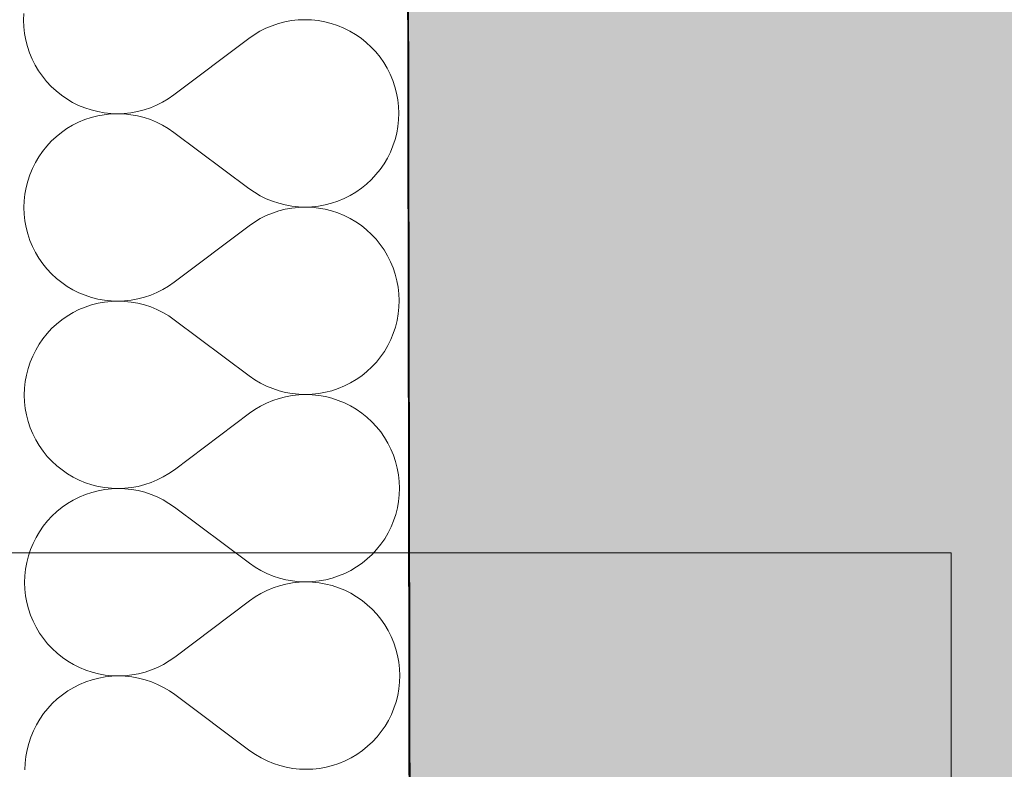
# Model space of a CAD drawing. Header units: millimetres. Extents: x -28761 to 4793, y -4271 to 20239.
# Tile 169 of 256: x -11130 to -10730, y 9390 to 9695. Entities that reach past the tile are written whole.
import ezdxf

# ---------------------------------------------------------------- set-up
doc = ezdxf.new("R2010")
doc.units = ezdxf.units.MM
doc.header["$MEASUREMENT"] = 0
doc.linetypes.add('Wipeout_Contour', pattern=[1000, 0, -1000])
for name, color, linetype in [('5._POHLED ZÁPADNÍ_1_Anotace - SP', 7, 'Continuous'), ('5._POHLED ZÁPADNÍ_1_Konstrukce - nenosné', 7, 'Continuous'), ('5._POHLED ZÁPADNÍ_1_Nové_Konstrukce - nenosné', 7, 'Continuous'), ('5._POHLED ZÁPADNÍ_1_Nové_Konstrukce - nosné', 7, 'Continuous'), ('5._POHLED ZÁPADNÍ_1_Nové_Výplně – Řezové', 7, 'Continuous')]:
    doc.layers.add(name, color=color, linetype=linetype)

# ---------------------------------------------------------------- blocks, each defined once
blk = doc.blocks.new('*X35', base_point=(-30186.65, -6515.26))
at = {"layer": '5._POHLED ZÁPADNÍ_1_Nové_Výplně – Řezové', "color": 21, "linetype": 'Continuous', "lineweight": 20, "true_color": 0xffaaaa}
for p, q in [((-11128, 9697.29), (-11128.1, 9694.57)), ((-11128.1, 9694.57), (-11127.99, 9691.86)), ((-11021.93, 9693.89), (-11024.57, 9693.21)), ((-11019.26, 9694.38), (-11021.93, 9693.89)), ((-11016.55, 9694.67), (-11019.26, 9694.38)), ((-11013.84, 9694.78), (-11016.55, 9694.67)), ((-11011.12, 9694.69), (-11013.84, 9694.78)), ((-11008.41, 9694.4), (-11011.12, 9694.69)), ((-11005.73, 9693.92), (-11008.41, 9694.4)), ((-11003.09, 9693.26), (-11005.73, 9693.92)), ((-11127.99, 9691.86), (-11127.7, 9689.15)), ((-11032.09, 9690.07), (-11034.42, 9688.67)), ((-11029.66, 9691.29), (-11032.09, 9690.07)), ((-11027.15, 9692.34), (-11029.66, 9691.29)), ((-11024.57, 9693.21), (-11027.15, 9692.34)), ((-11000.51, 9692.4), (-11003.09, 9693.26)), ((-10998, 9691.37), (-11000.51, 9692.4)), ((-10995.56, 9690.16), (-10998, 9691.37)), ((-10993.22, 9688.77), (-10995.56, 9690.16)), ((-11127.7, 9689.15), (-11127.21, 9686.47)), ((-11127.21, 9686.47), (-11126.53, 9683.84)), ((-11067.09, 9664.21), (-11036.65, 9687.12)), ((-11034.42, 9688.67), (-11036.65, 9687.12)), ((-10990.98, 9687.23), (-10993.22, 9688.77)), ((-10988.86, 9685.52), (-10990.98, 9687.23)), ((-11126.53, 9683.84), (-11125.67, 9681.26)), ((-10986.86, 9683.67), (-10988.86, 9685.52)), ((-10985, 9681.69), (-10986.86, 9683.67)), ((-11125.67, 9681.26), (-11124.62, 9678.75)), ((-11124.62, 9678.75), (-11123.4, 9676.32)), ((-10983.29, 9679.57), (-10985, 9681.69)), ((-10981.74, 9677.34), (-10983.29, 9679.57)), ((-11123.4, 9676.32), (-11122.01, 9673.98)), ((-11122.01, 9673.98), (-11120.45, 9671.75)), ((-10980.34, 9675), (-10981.74, 9677.34)), ((-10979.12, 9672.57), (-10980.34, 9675)), ((-11120.45, 9671.75), (-11118.74, 9669.63)), ((-10978.08, 9670.06), (-10979.12, 9672.57)), ((-10977.21, 9667.48), (-10978.08, 9670.06)), ((-11118.74, 9669.63), (-11116.88, 9667.65)), ((-11116.88, 9667.65), (-11114.89, 9665.8)), ((-11114.89, 9665.8), (-11112.77, 9664.1)), ((-10976.53, 9664.85), (-10977.21, 9667.48)), ((-11112.77, 9664.1), (-11110.53, 9662.55)), ((-11110.53, 9662.55), (-11108.18, 9661.17)), ((-11071.66, 9661.25), (-11069.32, 9662.65)), ((-11069.32, 9662.65), (-11067.09, 9664.21)), ((-10976.05, 9662.17), (-10976.53, 9664.85)), ((-10975.75, 9659.47), (-10976.05, 9662.17)), ((-11108.18, 9661.17), (-11105.75, 9659.95)), ((-11105.75, 9659.95), (-11103.23, 9658.92)), ((-11103.23, 9658.92), (-11100.65, 9658.06)), ((-11100.65, 9658.06), (-11098.01, 9657.4)), ((-11081.81, 9657.44), (-11079.18, 9658.12)), ((-11079.18, 9658.12), (-11076.6, 9658.98)), ((-11076.6, 9658.98), (-11074.09, 9660.03)), ((-11074.09, 9660.03), (-11071.66, 9661.25)), ((-10975.65, 9656.75), (-10975.75, 9659.47)), ((-11103.22, 9654.13), (-11105.74, 9653.08)), ((-11100.64, 9654.99), (-11103.22, 9654.13)), ((-11098.01, 9655.67), (-11100.64, 9654.99)), ((-11098.01, 9657.4), (-11095.33, 9656.92)), ((-11095.33, 9656.15), (-11098.01, 9655.67)), ((-11095.33, 9656.92), (-11092.63, 9656.64)), ((-11092.63, 9656.45), (-11095.33, 9656.15)), ((-11092.63, 9656.64), (-11089.91, 9656.55)), ((-11089.91, 9656.55), (-11092.63, 9656.45)), ((-11089.91, 9656.55), (-11087.19, 9656.65)), ((-11087.19, 9656.45), (-11089.91, 9656.55)), ((-11087.19, 9656.65), (-11084.49, 9656.95)), ((-11084.49, 9656.16), (-11087.19, 9656.45)), ((-11084.49, 9656.95), (-11081.81, 9657.44)), ((-11081.81, 9655.68), (-11084.49, 9656.16)), ((-11079.17, 9655.01), (-11081.81, 9655.68)), ((-11076.59, 9654.16), (-11079.17, 9655.01)), ((-11074.07, 9653.12), (-11076.59, 9654.16)), ((-10976.03, 9651.32), (-10975.74, 9654.03)), ((-10975.74, 9654.03), (-10975.65, 9656.75)), ((-11110.51, 9650.47), (-11112.74, 9648.92)), ((-11108.17, 9651.86), (-11110.51, 9650.47)), ((-11105.74, 9653.08), (-11108.17, 9651.86)), ((-11071.64, 9651.9), (-11074.07, 9653.12)), ((-11069.3, 9650.52), (-11071.64, 9651.9)), ((-11067.06, 9648.97), (-11069.3, 9650.52)), ((-10976.51, 9648.65), (-10976.03, 9651.32)), ((-11114.85, 9647.21), (-11116.84, 9645.35)), ((-11112.74, 9648.92), (-11114.85, 9647.21)), ((-11067.06, 9648.97), (-11036.55, 9626.16)), ((-10978.03, 9643.43), (-10977.17, 9646.01)), ((-10977.17, 9646.01), (-10976.51, 9648.65)), ((-11118.69, 9643.36), (-11120.4, 9641.23)), ((-11116.84, 9645.35), (-11118.69, 9643.36)), ((-10979.07, 9640.91), (-10978.03, 9643.43)), ((-11121.95, 9639), (-11123.33, 9636.66)), ((-11120.4, 9641.23), (-11121.95, 9639)), ((-10981.66, 9636.13), (-10980.28, 9638.48)), ((-10980.28, 9638.48), (-10979.07, 9640.91)), ((-11124.54, 9634.22), (-11125.58, 9631.71)), ((-11123.33, 9636.66), (-11124.54, 9634.22)), ((-10984.92, 9631.78), (-10983.21, 9633.9)), ((-10983.21, 9633.9), (-10981.66, 9636.13)), ((-11125.58, 9631.71), (-11126.44, 9629.12)), ((-10988.76, 9627.93), (-10986.77, 9629.78)), ((-10986.77, 9629.78), (-10984.92, 9631.78)), ((-11127.1, 9626.49), (-11127.58, 9623.81)), ((-11126.44, 9629.12), (-11127.1, 9626.49)), ((-11036.55, 9626.16), (-11034.31, 9624.61)), ((-10993.1, 9624.66), (-10990.87, 9626.22)), ((-10990.87, 9626.22), (-10988.76, 9627.93)), ((-11127.58, 9623.81), (-11127.87, 9621.1)), ((-11034.31, 9624.61), (-11031.97, 9623.23)), ((-11031.97, 9623.23), (-11029.54, 9622.01)), ((-11029.54, 9622.01), (-11027.02, 9620.97)), ((-11000.39, 9621), (-10997.87, 9622.05)), ((-10997.87, 9622.05), (-10995.44, 9623.27)), ((-10995.44, 9623.27), (-10993.1, 9624.66)), ((-11127.87, 9621.1), (-11127.96, 9618.38)), ((-11127.96, 9618.38), (-11127.86, 9615.66)), ((-11027.02, 9620.97), (-11024.44, 9620.12)), ((-11024.44, 9620.12), (-11021.8, 9619.45)), ((-11021.8, 9619.45), (-11019.12, 9618.97)), ((-11019.12, 9618.18), (-11021.8, 9617.7)), ((-11019.12, 9618.97), (-11016.42, 9618.68)), ((-11016.42, 9618.48), (-11019.12, 9618.18)), ((-11016.42, 9618.68), (-11013.7, 9618.59)), ((-11013.7, 9618.59), (-11016.42, 9618.48)), ((-11013.7, 9618.59), (-11010.98, 9618.69)), ((-11010.98, 9618.5), (-11013.7, 9618.59)), ((-11010.98, 9618.69), (-11008.28, 9618.98)), ((-11008.28, 9618.21), (-11010.98, 9618.5)), ((-11008.28, 9618.98), (-11005.6, 9619.47)), ((-11005.6, 9617.73), (-11008.28, 9618.21)), ((-11005.6, 9619.47), (-11002.97, 9620.14)), ((-11002.96, 9617.07), (-11005.6, 9617.73)), ((-11002.97, 9620.14), (-11000.39, 9621)), ((-11127.86, 9615.66), (-11127.56, 9612.96)), ((-11031.95, 9613.88), (-11034.29, 9612.48)), ((-11029.52, 9615.1), (-11031.95, 9613.88)), ((-11027.01, 9616.15), (-11029.52, 9615.1)), ((-11024.43, 9617.02), (-11027.01, 9616.15)), ((-11021.8, 9617.7), (-11024.43, 9617.02)), ((-11000.38, 9616.21), (-11002.96, 9617.07)), ((-10997.86, 9615.18), (-11000.38, 9616.21)), ((-10995.43, 9613.97), (-10997.86, 9615.18)), ((-10993.08, 9612.58), (-10995.43, 9613.97)), ((-11127.56, 9612.96), (-11127.08, 9610.28)), ((-11127.08, 9610.28), (-11126.4, 9607.65)), ((-11066.96, 9588.02), (-11036.52, 9610.93)), ((-11034.29, 9612.48), (-11036.52, 9610.93)), ((-10990.84, 9611.04), (-10993.08, 9612.58)), ((-10988.72, 9609.33), (-10990.84, 9611.04)), ((-11126.4, 9607.65), (-11125.53, 9605.07)), ((-10986.73, 9607.48), (-10988.72, 9609.33)), ((-10984.87, 9605.5), (-10986.73, 9607.48)), ((-11125.53, 9605.07), (-11124.49, 9602.56)), ((-11124.49, 9602.56), (-11123.27, 9600.13)), ((-10983.16, 9603.38), (-10984.87, 9605.5)), ((-10981.6, 9601.15), (-10983.16, 9603.38)), ((-11123.27, 9600.13), (-11121.87, 9597.79)), ((-11121.87, 9597.79), (-11120.32, 9595.56)), ((-10980.21, 9598.81), (-10981.6, 9601.15)), ((-10978.99, 9596.38), (-10980.21, 9598.81)), ((-11120.32, 9595.56), (-11118.61, 9593.44)), ((-10977.94, 9593.87), (-10978.99, 9596.38)), ((-10977.08, 9591.29), (-10977.94, 9593.87)), ((-11118.61, 9593.44), (-11116.75, 9591.46)), ((-11116.75, 9591.46), (-11114.75, 9589.61)), ((-10976.4, 9588.66), (-10977.08, 9591.29)), ((-11114.75, 9589.61), (-11112.63, 9587.91)), ((-11112.63, 9587.91), (-11110.39, 9586.36)), ((-11110.39, 9586.36), (-11108.05, 9584.98)), ((-11071.52, 9585.06), (-11069.19, 9586.46)), ((-11069.19, 9586.46), (-11066.96, 9588.02)), ((-10975.91, 9585.98), (-10976.4, 9588.66)), ((-10975.62, 9583.28), (-10975.91, 9585.98)), ((-11108.05, 9584.98), (-11105.61, 9583.76)), ((-11105.61, 9583.76), (-11103.1, 9582.73)), ((-11103.1, 9582.73), (-11100.52, 9581.87)), ((-11100.52, 9581.87), (-11097.88, 9581.21)), ((-11081.68, 9581.25), (-11079.04, 9581.93)), ((-11079.04, 9581.93), (-11076.46, 9582.79)), ((-11076.46, 9582.79), (-11073.95, 9583.84)), ((-11073.95, 9583.84), (-11071.52, 9585.06)), ((-10975.51, 9580.56), (-10975.62, 9583.28)), ((-11103.09, 9577.94), (-11105.6, 9576.89)), ((-11100.51, 9578.8), (-11103.09, 9577.94)), ((-11097.87, 9579.48), (-11100.51, 9578.8)), ((-11097.88, 9581.21), (-11095.2, 9580.73)), ((-11095.2, 9579.96), (-11097.87, 9579.48)), ((-11095.2, 9580.73), (-11092.49, 9580.45)), ((-11092.49, 9580.26), (-11095.2, 9579.96)), ((-11092.49, 9580.45), (-11089.77, 9580.36)), ((-11089.77, 9580.36), (-11092.49, 9580.26)), ((-11089.77, 9580.36), (-11087.06, 9580.46)), ((-11087.06, 9580.26), (-11089.77, 9580.36)), ((-11087.06, 9580.46), (-11084.35, 9580.76)), ((-11084.35, 9579.97), (-11087.06, 9580.26)), ((-11084.35, 9580.76), (-11081.68, 9581.25)), ((-11081.67, 9579.49), (-11084.35, 9579.97)), ((-11079.04, 9578.82), (-11081.67, 9579.49)), ((-11076.45, 9577.97), (-11079.04, 9578.82)), ((-11073.94, 9576.93), (-11076.45, 9577.97)), ((-10975.89, 9575.13), (-10975.61, 9577.84)), ((-10975.61, 9577.84), (-10975.51, 9580.56)), ((-11110.37, 9574.28), (-11112.6, 9572.73)), ((-11108.03, 9575.67), (-11110.37, 9574.28)), ((-11105.6, 9576.89), (-11108.03, 9575.67)), ((-11071.51, 9575.71), (-11073.94, 9576.93)), ((-11069.16, 9574.33), (-11071.51, 9575.71)), ((-11066.93, 9572.78), (-11069.16, 9574.33)), ((-10976.37, 9572.46), (-10975.89, 9575.13)), ((-11114.72, 9571.02), (-11116.71, 9569.16)), ((-11112.6, 9572.73), (-11114.72, 9571.02)), ((-11066.93, 9572.78), (-11036.41, 9549.97)), ((-10977.89, 9567.24), (-10977.04, 9569.82)), ((-10977.04, 9569.82), (-10976.37, 9572.46)), ((-11118.56, 9567.16), (-11120.26, 9565.04)), ((-11116.71, 9569.16), (-11118.56, 9567.16)), ((-10978.93, 9564.72), (-10977.89, 9567.24)), ((-11121.81, 9562.81), (-11123.2, 9560.47)), ((-11120.26, 9565.04), (-11121.81, 9562.81)), ((-10981.53, 9559.94), (-10980.14, 9562.29)), ((-10980.14, 9562.29), (-10978.93, 9564.72)), ((-11124.41, 9558.03), (-11125.45, 9555.52)), ((-11123.2, 9560.47), (-11124.41, 9558.03)), ((-10983.08, 9557.71), (-10981.53, 9559.94)), ((-11125.45, 9555.52), (-11126.3, 9552.93)), ((-10986.63, 9553.59), (-10984.78, 9555.59)), ((-10984.78, 9555.59), (-10983.08, 9557.71)), ((-11126.97, 9550.3), (-11127.45, 9547.62)), ((-11126.3, 9552.93), (-11126.97, 9550.3)), ((-11036.41, 9549.97), (-11034.18, 9548.42)), ((-10992.97, 9548.47), (-10990.74, 9550.03)), ((-10990.74, 9550.03), (-10988.62, 9551.74)), ((-10988.62, 9551.74), (-10986.63, 9553.59)), ((-11127.45, 9547.62), (-11127.73, 9544.91)), ((-11034.18, 9548.42), (-11031.83, 9547.04)), ((-11031.83, 9547.04), (-11029.4, 9545.82)), ((-11029.4, 9545.82), (-11026.89, 9544.78)), ((-11000.25, 9544.81), (-10997.74, 9545.86)), ((-10997.74, 9545.86), (-10995.31, 9547.08)), ((-10995.31, 9547.08), (-10992.97, 9548.47)), ((-11127.73, 9544.91), (-11127.83, 9542.19)), ((-11127.83, 9542.19), (-11127.72, 9539.47)), ((-11026.89, 9544.78), (-11024.3, 9543.93)), ((-11024.3, 9543.93), (-11021.67, 9543.26)), ((-11021.67, 9543.26), (-11018.99, 9542.78)), ((-11018.99, 9541.99), (-11021.66, 9541.5)), ((-11018.99, 9542.78), (-11016.28, 9542.49)), ((-11016.28, 9542.29), (-11018.99, 9541.99)), ((-11016.28, 9542.49), (-11013.57, 9542.4)), ((-11013.57, 9542.4), (-11016.28, 9542.29)), ((-11013.57, 9542.4), (-11010.85, 9542.5)), ((-11010.85, 9542.3), (-11013.57, 9542.4)), ((-11010.85, 9542.5), (-11008.14, 9542.79)), ((-11008.14, 9542.02), (-11010.85, 9542.3)), ((-11008.14, 9542.79), (-11005.47, 9543.28)), ((-11005.46, 9541.54), (-11008.14, 9542.02)), ((-11005.47, 9543.28), (-11002.83, 9543.95)), ((-11002.83, 9543.95), (-11000.25, 9544.81)), ((-11127.72, 9539.47), (-11127.43, 9536.77)), ((-11029.39, 9538.91), (-11031.82, 9537.69)), ((-11026.88, 9539.96), (-11029.39, 9538.91)), ((-11024.3, 9540.83), (-11026.88, 9539.96)), ((-11021.66, 9541.5), (-11024.3, 9540.83)), ((-11002.82, 9540.88), (-11005.46, 9541.54)), ((-11000.24, 9540.02), (-11002.82, 9540.88)), ((-10997.73, 9538.99), (-11000.24, 9540.02)), ((-10995.29, 9537.78), (-10997.73, 9538.99)), ((-10992.95, 9536.39), (-10995.29, 9537.78)), ((-11127.43, 9536.77), (-11126.94, 9534.09)), ((-11126.94, 9534.09), (-11126.26, 9531.46)), ((-11066.82, 9511.82), (-11036.38, 9534.74)), ((-11034.15, 9536.29), (-11036.38, 9534.74)), ((-11031.82, 9537.69), (-11034.15, 9536.29)), ((-10990.71, 9534.85), (-10992.95, 9536.39)), ((-10988.59, 9533.14), (-10990.71, 9534.85)), ((-11126.26, 9531.46), (-11125.4, 9528.88)), ((-10986.59, 9531.29), (-10988.59, 9533.14)), ((-10984.73, 9529.31), (-10986.59, 9531.29)), ((-11125.4, 9528.88), (-11124.35, 9526.37)), ((-11124.35, 9526.37), (-11123.13, 9523.94)), ((-10983.02, 9527.19), (-10984.73, 9529.31)), ((-10981.47, 9524.96), (-10983.02, 9527.19)), ((-11123.13, 9523.94), (-11121.74, 9521.6)), ((-10980.07, 9522.62), (-10981.47, 9524.96)), ((-10978.85, 9520.19), (-10980.07, 9522.62)), ((-11121.74, 9521.6), (-11120.18, 9519.37)), ((-11120.18, 9519.37), (-11118.47, 9517.25)), ((-10977.81, 9517.68), (-10978.85, 9520.19)), ((-11118.47, 9517.25), (-11116.61, 9515.27)), ((-11116.61, 9515.27), (-11114.62, 9513.42)), ((-10976.94, 9515.1), (-10977.81, 9517.68)), ((-10976.26, 9512.47), (-10976.94, 9515.1)), ((-11114.62, 9513.42), (-11112.5, 9511.71)), ((-11112.5, 9511.71), (-11110.26, 9510.17)), ((-11110.26, 9510.17), (-11107.91, 9508.78)), ((-11071.39, 9508.87), (-11069.05, 9510.27)), ((-11069.05, 9510.27), (-11066.82, 9511.82)), ((-10975.78, 9509.79), (-10976.26, 9512.47)), ((-10975.48, 9507.09), (-10975.78, 9509.79)), ((-11107.91, 9508.78), (-11105.48, 9507.57)), ((-11105.48, 9507.57), (-11102.96, 9506.54)), ((-11102.96, 9506.54), (-11100.38, 9505.68)), ((-11081.54, 9505.06), (-11078.91, 9505.74)), ((-11078.91, 9505.74), (-11076.33, 9506.6)), ((-11076.33, 9506.6), (-11073.82, 9507.65)), ((-11073.82, 9507.65), (-11071.39, 9508.87)), ((-10975.38, 9504.37), (-10975.48, 9507.09)), ((-11102.95, 9501.75), (-11105.47, 9500.7)), ((-11100.37, 9502.61), (-11102.95, 9501.75)), ((-11100.38, 9505.68), (-11097.74, 9505.02)), ((-11097.74, 9503.28), (-11100.37, 9502.61)), ((-11097.74, 9505.02), (-11095.06, 9504.54)), ((-11095.06, 9503.77), (-11097.74, 9503.28)), ((-11095.06, 9504.54), (-11092.36, 9504.26)), ((-11092.36, 9504.07), (-11095.06, 9503.77)), ((-11092.36, 9504.26), (-11089.64, 9504.17)), ((-11089.64, 9504.17), (-11092.36, 9504.07)), ((-11089.64, 9504.17), (-11086.92, 9504.27)), ((-11086.92, 9504.07), (-11089.64, 9504.17)), ((-11086.92, 9504.27), (-11084.22, 9504.57)), ((-11084.22, 9503.78), (-11086.92, 9504.07)), ((-11084.22, 9504.57), (-11081.54, 9505.06)), ((-11081.54, 9503.3), (-11084.22, 9503.78)), ((-11078.9, 9502.63), (-11081.54, 9503.3)), ((-11076.32, 9501.78), (-11078.9, 9502.63)), ((-11073.8, 9500.74), (-11076.32, 9501.78)), ((-10975.47, 9501.65), (-10975.38, 9504.37)), ((-11110.24, 9498.09), (-11112.47, 9496.54)), ((-11107.9, 9499.48), (-11110.24, 9498.09)), ((-11105.47, 9500.7), (-11107.9, 9499.48)), ((-11071.37, 9499.52), (-11073.8, 9500.74)), ((-11069.03, 9498.14), (-11071.37, 9499.52)), ((-11066.79, 9496.59), (-11069.03, 9498.14)), ((-10976.24, 9496.27), (-10975.76, 9498.94)), ((-10975.76, 9498.94), (-10975.47, 9501.65)), ((-11114.58, 9494.83), (-11116.57, 9492.97)), ((-11112.47, 9496.54), (-11114.58, 9494.83)), ((-11066.79, 9496.59), (-11036.28, 9473.78)), ((-10976.9, 9493.63), (-10976.24, 9496.27)), ((-11118.42, 9490.97), (-11120.13, 9488.85)), ((-11116.57, 9492.97), (-11118.42, 9490.97)), ((-10978.8, 9488.53), (-10977.76, 9491.05)), ((-10977.76, 9491.05), (-10976.9, 9493.63)), ((-11121.68, 9486.62), (-11123.06, 9484.27)), ((-11120.13, 9488.85), (-11121.68, 9486.62)), ((-10981.39, 9483.75), (-10980.01, 9486.1)), ((-10980.01, 9486.1), (-10978.8, 9488.53)), ((-11124.27, 9481.84), (-11125.31, 9479.33)), ((-11123.06, 9484.27), (-11124.27, 9481.84)), ((-10982.94, 9481.52), (-10981.39, 9483.75)), ((-11125.31, 9479.33), (-11126.17, 9476.74)), ((-10986.5, 9477.4), (-10984.65, 9479.4)), ((-10984.65, 9479.4), (-10982.94, 9481.52)), ((-11126.83, 9474.11), (-11127.31, 9471.43)), ((-11126.17, 9476.74), (-11126.83, 9474.11)), ((-11036.28, 9473.78), (-11034.04, 9472.23)), ((-10992.83, 9472.28), (-10990.6, 9473.84)), ((-10990.6, 9473.84), (-10988.49, 9475.55)), ((-10988.49, 9475.55), (-10986.5, 9477.4)), ((-11127.31, 9471.43), (-11127.6, 9468.72)), ((-11034.04, 9472.23), (-11031.7, 9470.85)), ((-11031.7, 9470.85), (-11029.27, 9469.63)), ((-10997.6, 9469.67), (-10995.17, 9470.89)), ((-10995.17, 9470.89), (-10992.83, 9472.28)), ((-11127.6, 9468.72), (-11127.69, 9466)), ((-11127.69, 9466), (-11127.59, 9463.28)), ((-11029.27, 9469.63), (-11026.75, 9468.59)), ((-11026.75, 9468.59), (-11024.17, 9467.74)), ((-11024.17, 9467.74), (-11021.53, 9467.07)), ((-11021.53, 9467.07), (-11018.85, 9466.59)), ((-11018.85, 9465.8), (-11021.53, 9465.31)), ((-11018.85, 9466.59), (-11016.15, 9466.3)), ((-11016.15, 9466.1), (-11018.85, 9465.8)), ((-11016.15, 9466.3), (-11013.43, 9466.21)), ((-11013.43, 9466.21), (-11016.15, 9466.1)), ((-11013.43, 9466.21), (-11010.71, 9466.31)), ((-11010.71, 9466.11), (-11013.43, 9466.21)), ((-11010.71, 9466.31), (-11008.01, 9466.6)), ((-11008.01, 9465.83), (-11010.71, 9466.11)), ((-11008.01, 9466.6), (-11005.33, 9467.09)), ((-11005.33, 9465.35), (-11008.01, 9465.83)), ((-11005.33, 9467.09), (-11002.7, 9467.76)), ((-11002.7, 9467.76), (-11000.11, 9468.62)), ((-11000.11, 9468.62), (-10997.6, 9469.67)), ((-11127.59, 9463.28), (-11127.29, 9460.58)), ((-11029.25, 9462.72), (-11031.68, 9461.5)), ((-11026.74, 9463.77), (-11029.25, 9462.72)), ((-11024.16, 9464.63), (-11026.74, 9463.77)), ((-11021.53, 9465.31), (-11024.16, 9464.63)), ((-11002.69, 9464.69), (-11005.33, 9465.35)), ((-11000.11, 9463.83), (-11002.69, 9464.69)), ((-10997.59, 9462.8), (-11000.11, 9463.83)), ((-10995.16, 9461.59), (-10997.59, 9462.8)), ((-11127.29, 9460.58), (-11126.81, 9457.9)), ((-11126.81, 9457.9), (-11126.13, 9455.27)), ((-11066.69, 9435.63), (-11036.25, 9458.55)), ((-11034.02, 9460.1), (-11036.25, 9458.55)), ((-11031.68, 9461.5), (-11034.02, 9460.1)), ((-10992.81, 9460.2), (-10995.16, 9461.59)), ((-10990.57, 9458.66), (-10992.81, 9460.2)), ((-10988.45, 9456.95), (-10990.57, 9458.66)), ((-11126.13, 9455.27), (-11125.26, 9452.69)), ((-10986.46, 9455.1), (-10988.45, 9456.95)), ((-10984.6, 9453.12), (-10986.46, 9455.1)), ((-11125.26, 9452.69), (-11124.22, 9450.18)), ((-11124.22, 9450.18), (-11123, 9447.75)), ((-10982.89, 9451), (-10984.6, 9453.12)), ((-10981.33, 9448.77), (-10982.89, 9451)), ((-11123, 9447.75), (-11121.6, 9445.41)), ((-10979.94, 9446.43), (-10981.33, 9448.77)), ((-10978.72, 9444), (-10979.94, 9446.43)), ((-11121.6, 9445.41), (-11120.05, 9443.18)), ((-11120.05, 9443.18), (-11118.34, 9441.06)), ((-10977.67, 9441.49), (-10978.72, 9444)), ((-11118.34, 9441.06), (-11116.48, 9439.08)), ((-11116.48, 9439.08), (-11114.48, 9437.23)), ((-10976.81, 9438.91), (-10977.67, 9441.49)), ((-10976.13, 9436.28), (-10976.81, 9438.91)), ((-11114.48, 9437.23), (-11112.36, 9435.52)), ((-11112.36, 9435.52), (-11110.12, 9433.98)), ((-11110.12, 9433.98), (-11107.78, 9432.59)), ((-11071.25, 9432.68), (-11068.92, 9434.08)), ((-11068.92, 9434.08), (-11066.69, 9435.63)), ((-10975.64, 9433.6), (-10976.13, 9436.28)), ((-11107.78, 9432.59), (-11105.34, 9431.38)), ((-11105.34, 9431.38), (-11102.83, 9430.35)), ((-11102.83, 9430.35), (-11100.25, 9429.49)), ((-11078.77, 9429.55), (-11076.19, 9430.41)), ((-11076.19, 9430.41), (-11073.68, 9431.46)), ((-11073.68, 9431.46), (-11071.25, 9432.68)), ((-10975.35, 9430.9), (-10975.64, 9433.6)), ((-10975.24, 9428.18), (-10975.35, 9430.9)), ((-11100.24, 9426.42), (-11102.82, 9425.56)), ((-11100.25, 9429.49), (-11097.61, 9428.83)), ((-11097.6, 9427.09), (-11100.24, 9426.42)), ((-11097.61, 9428.83), (-11094.93, 9428.35)), ((-11094.93, 9427.58), (-11097.6, 9427.09)), ((-11094.93, 9428.35), (-11092.22, 9428.07)), ((-11092.22, 9427.87), (-11094.93, 9427.58)), ((-11092.22, 9428.07), (-11089.5, 9427.98)), ((-11089.5, 9427.98), (-11092.22, 9427.87)), ((-11089.5, 9427.98), (-11086.79, 9428.08)), ((-11086.79, 9427.88), (-11089.5, 9427.98)), ((-11086.79, 9428.08), (-11084.08, 9428.38)), ((-11084.08, 9427.59), (-11086.79, 9427.88)), ((-11084.08, 9428.38), (-11081.41, 9428.87)), ((-11081.4, 9427.11), (-11084.08, 9427.59)), ((-11081.41, 9428.87), (-11078.77, 9429.55)), ((-11078.77, 9426.44), (-11081.4, 9427.11)), ((-11076.18, 9425.59), (-11078.77, 9426.44)), ((-10975.34, 9425.46), (-10975.24, 9428.18)), ((-11110.1, 9421.9), (-11112.33, 9420.34)), ((-11107.76, 9423.29), (-11110.1, 9421.9)), ((-11105.33, 9424.51), (-11107.76, 9423.29)), ((-11102.82, 9425.56), (-11105.33, 9424.51)), ((-11073.67, 9424.55), (-11076.18, 9425.59)), ((-11071.24, 9423.33), (-11073.67, 9424.55)), ((-11068.89, 9421.95), (-11071.24, 9423.33)), ((-11066.66, 9420.4), (-11068.89, 9421.95)), ((-10976.1, 9420.08), (-10975.62, 9422.75)), ((-10975.62, 9422.75), (-10975.34, 9425.46)), ((-11114.45, 9418.63), (-11116.44, 9416.78)), ((-11112.33, 9420.34), (-11114.45, 9418.63)), ((-11066.66, 9420.4), (-11036.14, 9397.59)), ((-10976.77, 9417.44), (-10976.1, 9420.08)), ((-11118.29, 9414.78), (-11119.99, 9412.66)), ((-11116.44, 9416.78), (-11118.29, 9414.78)), ((-10978.66, 9412.34), (-10977.62, 9414.86)), ((-10977.62, 9414.86), (-10976.77, 9417.44)), ((-11121.54, 9410.43), (-11122.93, 9408.08)), ((-11119.99, 9412.66), (-11121.54, 9410.43)), ((-10981.26, 9407.56), (-10979.87, 9409.91)), ((-10979.87, 9409.91), (-10978.66, 9412.34)), ((-11122.93, 9408.08), (-11124.14, 9405.65)), ((-10982.81, 9405.33), (-10981.26, 9407.56)), ((-11125.18, 9403.13), (-11126.03, 9400.55)), ((-11124.14, 9405.65), (-11125.18, 9403.13)), ((-10986.36, 9401.21), (-10984.51, 9403.21)), ((-10984.51, 9403.21), (-10982.81, 9405.33)), ((-11126.7, 9397.91), (-11127.18, 9395.24)), ((-11126.03, 9400.55), (-11126.7, 9397.91)), ((-10990.47, 9397.65), (-10988.35, 9399.36)), ((-10988.35, 9399.36), (-10986.36, 9401.21)), ((-11127.18, 9395.24), (-11127.46, 9392.53)), ((-11036.14, 9397.59), (-11033.91, 9396.04)), ((-11033.91, 9396.04), (-11031.56, 9394.66)), ((-11031.56, 9394.66), (-11029.13, 9393.44)), ((-10997.47, 9393.48), (-10995.04, 9394.7)), ((-10995.04, 9394.7), (-10992.7, 9396.09)), ((-10992.7, 9396.09), (-10990.47, 9397.65)), ((-11127.46, 9392.53), (-11127.56, 9389.81)), ((-11029.13, 9393.44), (-11026.62, 9392.4)), ((-11026.62, 9392.4), (-11024.03, 9391.55)), ((-11024.03, 9391.55), (-11021.4, 9390.88)), ((-11021.4, 9390.88), (-11018.72, 9390.4)), ((-11018.72, 9390.4), (-11016.01, 9390.11)), ((-11016.01, 9390.11), (-11013.3, 9390.01)), ((-11013.3, 9390.01), (-11010.58, 9390.12)), ((-11010.58, 9390.12), (-11007.87, 9390.41)), ((-11007.87, 9390.41), (-11005.2, 9390.9)), ((-11005.2, 9390.9), (-11002.56, 9391.57)), ((-11002.56, 9391.57), (-10999.98, 9392.43)), ((-10999.98, 9392.43), (-10997.47, 9393.48))]:
    blk.add_line(p, q, dxfattribs=at)

msp = doc.modelspace()

# ---------------------------------------------------------------- hatches: boundary and pattern name
at = {"layer": '5._POHLED ZÁPADNÍ_1_Nové_Výplně – Řezové', "linetype": 'Continuous', "lineweight": 0, "true_color": 0xf2b2b2}
msp.add_hatch(color=9, dxfattribs=at).paths.add_polyline_path([(-10972.8, 10236.14), (-10970.78, 9136.15), (-10520.78, 9136.97), (-10522.8, 10236.97)])

# ---------------------------------------------------------------- linework, layer by layer
at = {"layer": '5._POHLED ZÁPADNÍ_1_Anotace - SP', "color": 154, "linetype": 'Continuous', "lineweight": 13}
msp.add_line((-10751.22, 9181.55), (-10751.22, 9477.98), dxfattribs=at)
at = {"layer": '5._POHLED ZÁPADNÍ_1_Nové_Konstrukce - nenosné', "color": 1, "linetype": 'Continuous', "lineweight": 25, "flags": 128}
msp.add_lwpolyline([(-10972.8, 10236.14), (-10970.78, 9136.15)], dxfattribs=at)

# ---------------------------------------------------------------- next in the draw order: wipeouts: each hides what was drawn before it
at = {"color": 254, "linetype": 'Wipeout_Contour', "lineweight": 0, "ltscale": 61244.139872}
msp.add_wipeout([(-10976.06, 12036.28), (-11136.06, 12036), (-11130.75, 9041.74), (-10970.75, 9042.03)], dxfattribs=at).dxf.layer = '5._POHLED ZÁPADNÍ_1_Nové_Výplně – Řezové'

# ---------------------------------------------------------------- next in the draw order: linework, layer by layer
at = {"layer": '5._POHLED ZÁPADNÍ_1_Anotace - SP', "color": 154, "linetype": 'Continuous', "lineweight": 13}
msp.add_line((-10751.22, 9477.98), (-12126.65, 9477.98), dxfattribs=at)
at = {"layer": '5._POHLED ZÁPADNÍ_1_Nové_Konstrukce - nosné', "color": 1, "linetype": 'Continuous', "lineweight": 25, "flags": 128}
msp.add_lwpolyline([(-10970.75, 9042.03), (-10976.06, 12036.28)], dxfattribs=at)

# ---------------------------------------------------------------- next in the draw order: block references
at = {"layer": '5._POHLED ZÁPADNÍ_1_Konstrukce - nenosné', "color": 9, "linetype": 'Continuous', "lineweight": 13}
msp.add_blockref('*X35', (-30186.65, -6515.26), dxfattribs=at)

# ---------------------------------------------------------------- next in the draw order: wipeouts: each hides what was drawn before it
at = {"color": 254, "linetype": 'Wipeout_Contour', "lineweight": 0, "ltscale": 61313.242145}
msp.add_wipeout([(-13448.44, 9300.97), (-10970.6, 9040.01), (-10970.9, 9200.93), (-13430.85, 9460)], dxfattribs=at).dxf.layer = '5._POHLED ZÁPADNÍ_1_Nové_Výplně – Řezové'

doc.saveas('drawing.dxf')
